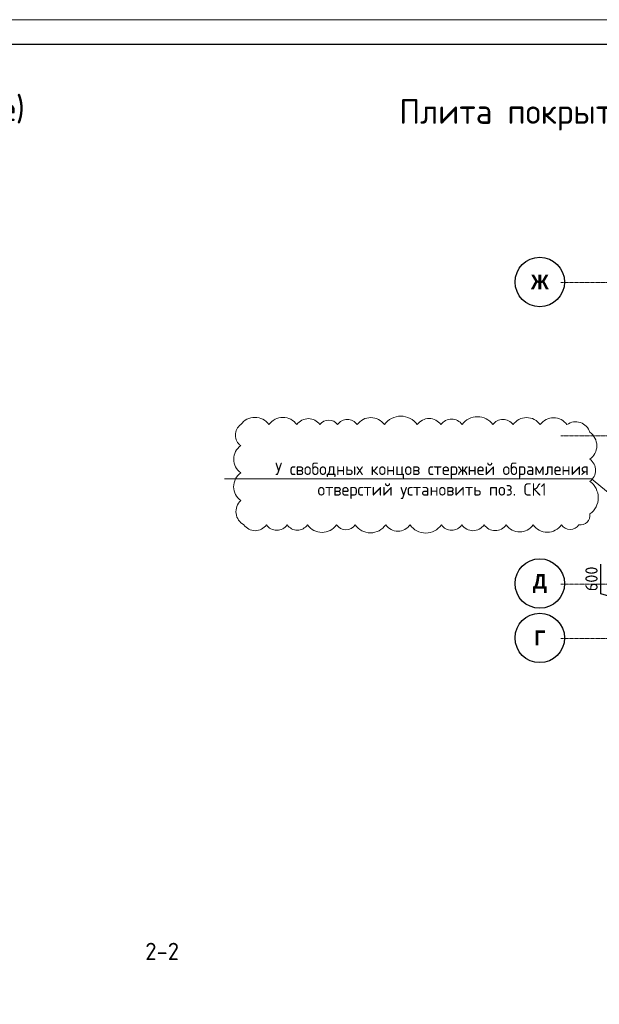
# Model space of a CAD drawing. Header units: millimetres. Extents: x -5898314 to 1055204, y -720802 to 1562611.
# Tile 251 of 256: x -82089 to -70362, y -88849 to -68930. Entities that reach past the tile are written whole.
import ezdxf
from ezdxf import colors
from ezdxf.entities.mleader import LeaderData, LeaderLine
from ezdxf.math import Vec2, Vec3

# ---------------------------------------------------------------- set-up
doc = ezdxf.new("R2010")
doc.units = ezdxf.units.MM
doc.linetypes.add('______5', pattern=[1100, 800, -100, 100, -100])
doc.linetypes.add('осевая', pattern=[50.8, 31.75, -6.35, 6.35, -6.35])
for name, color, linetype, lineweight in [('_0.5', 94, 'Continuous', 50), ('Оси', 40, '______5', 18), ('подоснова', 151, 'Continuous', 5), ('ТОНКИЕ', 7, 'Continuous', 9), ('Узлы', 7, 'Continuous', 0)]:
    doc.layers.add(name, color=color, linetype=linetype, lineweight=lineweight)
doc.layers.add('ТОЛСТЫЕ_ОСНОВНЫЕ', color=6, linetype='Continuous')
doc.styles.add('Century Gothic', font='GOTHIC.TTF')
doc.styles.add('GOST-2.304_Type-B', font='GOST_Common.ttf')
doc.dimstyles.new('СПДС', dxfattribs={"dimscale": 100, "dimtxt": 2.5, "dimasz": 2, "dimexe": 1.25, "dimexo": 0, "dimtad": 1, "dimdec": 0, "dimrnd": 5, "dimtxsty": 'GOST-2.304_Type-B', "dimblk": 'ARCHTICK', "dimcen": 2.5, "dimdle": 2, "dimclrd": 1, "dimclre": 1, "dimclrt": 1, "dimadec": 0, "dimazin": 2, "dimtfac": 0.75, "dimtdec": 0, "dimtmove": 1, "dimatfit": 3, "dimfxl": 1, "dimtfillclr": 256, "dimtolj": 1, "dimarcsym": 1})

# ---------------------------------------------------------------- blocks, each defined once
blk = doc.blocks.new('*U1581')
at = {"layer": 'ТОЛСТЫЕ_ОСНОВНЫЕ', "color": 6}
blk.add_lwpolyline([(20, 5), (886, 5), (886, 415), (20, 415)], close=True, dxfattribs=at)
at = {"layer": 'ТОНКИЕ'}
blk.add_lwpolyline([(0, 0), (891, 0), (891, 420), (0, 420)], close=True, dxfattribs=at)
blk = doc.blocks.new('NSY101')
at = {"color": 0, "linetype": 'ByBlock', "lineweight": -2}
blk.add_circle((0, 0), 50, dxfattribs=at)
blk = doc.blocks.new('СЛОЖНЫЙ_ОБЪЕКТ_26')
at = {"layer": 'Оси', "color": 16, "linetype": 'Continuous', "lineweight": 25, "transparency": 33554687, "xscale": 9.999999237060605, "yscale": 9.999999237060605, "zscale": 9.999999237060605}
blk.add_blockref('NSY101', (-12319, -10797), dxfattribs=at)
at = {"layer": 'Оси', "color": 16, "linetype": 'Continuous', "lineweight": 25, "transparency": 33554687, "insert": (-12319, -10797), "char_height": 300, "width": 345, "attachment_point": 5, "style": 'Century Gothic'}
blk.add_mtext('\\A1;{\\fCentury Gothic|i0|b1;\\H300.000000;\\W1.000000;\\C16;Г}\\P', dxfattribs=at)
blk = doc.blocks.new('СЛОЖНЫЙ_ОБЪЕКТ_27')
at = {"layer": 'Оси', "color": 16, "linetype": 'Continuous', "lineweight": 25, "transparency": 33554687, "xscale": 9.999999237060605, "yscale": 9.999999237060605, "zscale": 9.999999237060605}
blk.add_blockref('NSY101', (-12319, -9697), dxfattribs=at)
at = {"layer": 'Оси', "color": 16, "linetype": 'Continuous', "lineweight": 25, "transparency": 33554687, "insert": (-12319, -9697), "char_height": 300, "width": 470, "attachment_point": 5, "style": 'Century Gothic'}
blk.add_mtext('\\A1;{\\fCentury Gothic|i0|b1;\\H300.000000;\\W1.000000;\\C16;Д}\\P', dxfattribs=at)
blk = doc.blocks.new('СЛОЖНЫЙ_ОБЪЕКТ_28')
at = {"layer": 'Оси', "color": 16, "linetype": 'Continuous', "lineweight": 25, "transparency": 33554687, "xscale": 9.999999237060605, "yscale": 9.999999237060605, "zscale": 9.999999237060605}
blk.add_blockref('NSY101', (-12319, -3597), dxfattribs=at)
at = {"layer": 'Оси', "color": 16, "linetype": 'Continuous', "lineweight": 25, "transparency": 33554687, "insert": (-12319, -3597), "char_height": 300, "width": 540, "attachment_point": 5, "style": 'Century Gothic'}
blk.add_mtext('\\A1;{\\fCentury Gothic|i0|b1;\\H300.000000;\\W1.000000;\\C16;Ж}\\P', dxfattribs=at)
blk = doc.blocks.new('_ArchTick')
at = {"color": 0, "linetype": 'ByBlock', "const_width": 0.15}
blk.add_lwpolyline([(-0.5, -0.5), (0.5, 0.5)], dxfattribs=at)
blk = doc.blocks.new('*D1606')
at = {"layer": '_0.5', "color": 1, "lineweight": -2, "transparency": 16777216}
for p, q in [((-70333, -80543), (-70333, -79943)), ((-69989, -80147), (-69989, -81145)), ((-69722, -80347), (-70114, -80347)), ((-69989, -80646), (-70333, -80543)), ((-68266, -80945), (-70114, -80945))]:
    blk.add_line(p, q, dxfattribs=at)
at = {"layer": 'DEFPOINTS', "color": 0, "lineweight": 0, "transparency": 16777216}
for p in [(-69722, -80347), (-69989, -80945), (-68266, -80945)]:
    blk.add_point(p, dxfattribs=at)
at = {"layer": '_0.5', "color": 1, "lineweight": -2, "transparency": 16777216, "xscale": 200, "yscale": 200, "zscale": 200}
for p, rotation in [((-69989, -80347), 90), ((-69989, -80945), 270)]:
    blk.add_blockref('_ArchTick', p, dxfattribs=dict(at, rotation=rotation))
at = {"layer": '_0.5', "color": 1, "lineweight": 0, "transparency": 16777216, "insert": (-70521, -80243), "char_height": 250, "attachment_point": 5, "rotation": 90, "style": 'GOST-2.304_Type-B'}
blk.add_mtext('\\A1;600', dxfattribs=at)
blk = doc.blocks.new('_None')

msp = doc.modelspace()

# ---------------------------------------------------------------- linework, layer by layer
at = {"layer": '_0.5', "color": 240, "lineweight": 0, "true_color": 0xed1f24}
msp.add_lwpolyline([(-77614.42, -77122.71, 0.52056705), (-77614.42, -77547.69, 0.52056705), (-77614.42, -78098.05, 0.52056705), (-77614.42, -78658.63, 0.52056705), (-77552.25, -79150.1, 0.52056705), (-77097.3, -79150.1, 0.52056705), (-76676, -79150.1, 0.52056705), (-76266.28, -79150.1, 0.52056705), (-75679.09, -79150.1, 0.52056705), (-75301.31, -79150.1, 0.52056705), (-74684.39, -79150.1, 0.52056705), (-74190.71, -79150.1, 0.52056705), (-73557.19, -79150.1, 0.52056705), (-73144.62, -79150.1, 0.52056705), (-72691.84, -79150.1, 0.52056705), (-72244.61, -79150.1, 0.52056705), (-71700.94, -79150.1, 0.52056705), (-71127.5, -79150.1, 0.52056705), (-70775.93, -79150.1, 0.52056705), (-70555.22, -78930.11, 0.52056705), (-70555.22, -78271.67, 0.52056705), (-70555.22, -77822.17, 0.52056705), (-70555.22, -77277.43, 0.52056705), (-71017, -77122.71, 0.52056705), (-71557.3, -77122.71, 0.52056705), (-72108, -77122.71, 0.52056705), (-72518.26, -77122.71, 0.52056705), (-73135.76, -77122.71, 0.52056705), (-73565.87, -77122.71, 0.52056705), (-74045.44, -77122.71, 0.52056705), (-74710.74, -77122.71, 0.52056705), (-75261.68, -77122.71, 0.52056705), (-75658.58, -77122.71, 0.52056705), (-76015.2, -77122.71, 0.52056705), (-76480.75, -77122.71, 0.52056705), (-77045.72, -77122.71, 0.52056705)], format="xyb", close=True, dxfattribs=at)
at = {"layer": 'Оси', "color": 16, "linetype": 'осевая', "lineweight": 0, "ltscale": 0.5, "transparency": 33554687}
for p, q in [((-71139.71, -74246.79), (-59450.27, -74246.79)), ((-71139.71, -77346.79), (-59450.27, -77346.79)), ((-71139.71, -80346.79), (-59450.27, -80346.79)), ((-71139.71, -81446.79), (-59450.27, -81446.79))]:
    msp.add_line(p, q, dxfattribs=at)

# ---------------------------------------------------------------- block references
at = {"xscale": 100, "yscale": 100, "zscale": 100}
msp.add_blockref('*U1581', (-104886.91, -110930.12), dxfattribs=at)
at = {"layer": 'Оси', "color": 16, "linetype": 'Continuous', "lineweight": 25, "transparency": 33554687}
for name in ['СЛОЖНЫЙ_ОБЪЕКТ_28', 'СЛОЖНЫЙ_ОБЪЕКТ_27', 'СЛОЖНЫЙ_ОБЪЕКТ_26']:
    msp.add_blockref(name, (-59247.23, -70639.89), dxfattribs=at)

# ---------------------------------------------------------------- texts
at = {"layer": 'Узлы', "color": 80, "linetype": 'Continuous', "lineweight": 0, "style": 'GOST-2.304_Type-B'}
for s, height, p in [('Плита покрытияна отм. +47,120 (нижнее армирование)', 500, (-98701.36, -70980.3)), ('Плита покрытия на отм. +47,120 (верхнее армирование)', 500, (-74409.49, -71037.11)), ('2-2', 350, (-79548.14, -87954.06))]:
    msp.add_text(s, height=height, dxfattribs=at).set_placement(p)

# ---------------------------------------------------------------- dimensions: what is measured, and where the dimension line sits
at = {"layer": '_0.5', "color": 1, "lineweight": 0}
dim = msp.add_linear_dim(base=(-69989.49, -80944.81), p1=(-69721.71, -80346.79), p2=(-68265.86, -80944.81), angle=90, dimstyle='СПДС', dxfattribs=at)
dim.commit()
dim.dimension.update_dxf_attribs({"geometry": '*D1606', "text_midpoint": (-70520.74, -80480.18)})

# ---------------------------------------------------------------- leaders
at = {"layer": 'подоснова', "color": 2, "lineweight": 0, "ltscale": 0.3}
ml = msp.add_multileader_mtext('Standard', dxfattribs=at)
ml.set_content('У свободных концов стержней обрамления \\Pотверстий установить поз. СК1', color=2, style='GOST-2.304_Type-B')
ml.set_leader_properties(color=256, linetype='ByLayer', lineweight=15)
ml.set_arrow_properties(name='NONE')
ml.build(insert=Vec2(0, 0))
ml.multileader.update_dxf_attribs({"text_left_attachment_type": 6, "text_right_attachment_type": 6, "dogleg_length": 0.1, "arrow_head_size": 18})
ctx = ml.context
ctx.base_point, ctx.char_height, ctx.arrow_head_size, ctx.landing_gap_size, ctx.plane_origin = Vec3(-76976, -78216.85), 250, 18, 20, Vec3(-81317.7, -69417.33)
ctx.left_attachment, ctx.right_attachment, ctx.text_align_type = 6, 6, 1
notes = []
notes.append((ctx, [(1, (1, 1, 0), (-70518.47, -78216.85), (-1, 0), 0.1, [(15, [(-66952.38, -74041.86), (-67073.97, -74059.88), (-67894.69, -74043.12), (-67995.4, -74043.12), (-68184.2, -74261.27), (-68121.05, -74361.98), (-68183.82, -75561.27), (-68172.29, -75661.98), (-68227.1, -77081.27), (-68167.46, -77181.98), (-68227.26, -78237.06), (-68242.87, -78136.35), (-68178.42, -79001.27), (-68178.42, -79101.98), (-68152.48, -80063.55), (-68160.3, -80164.26)], 0, [])])]))
ctx.mtext.insert, ctx.mtext.alignment, ctx.mtext.flow_direction = Vec3(-73747.29, -77891.85), 2, 5
for ctx, leaders in notes:
    for number, flags, end, landing, length, lines in leaders:
        leader = LeaderData()
        leader.index, (leader.has_last_leader_line, leader.has_dogleg_vector, leader.attachment_direction) = number, flags
        leader.last_leader_point, leader.dogleg_vector, leader.dogleg_length = Vec3(end), Vec3(landing), length
        for number, points, colour, breaks in lines:
            line = LeaderLine()
            line.index, line.vertices, line.color, line.breaks = number, Vec3.list(points), colors.encode_raw_color(colour), breaks
            leader.lines.append(line)
        ctx.leaders.append(leader)

doc.saveas('drawing.dxf')
